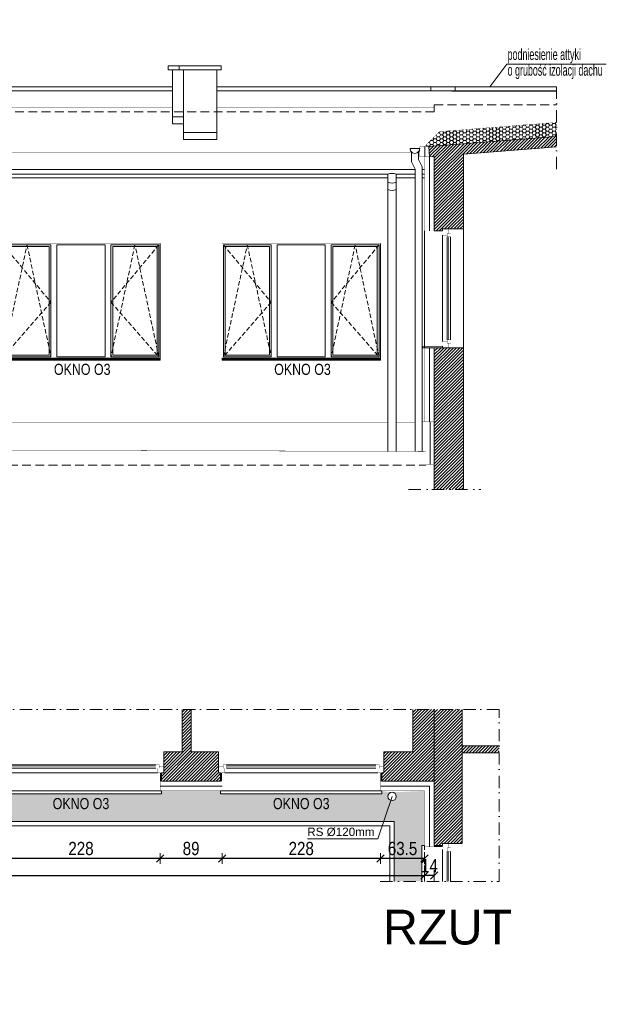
# Model space of a CAD drawing. Header units: millimetres. Extents: x 18880 to 99371, y -5529 to 27899.
# Tile 29 of 158: x 23672 to 24516, y 5982 to 7398. Entities that reach past the tile are written whole.
import ezdxf

# ---------------------------------------------------------------- set-up
doc = ezdxf.new("R2010")
doc.units = ezdxf.units.MM
doc.set_wipeout_variables(frame=1)
doc.linetypes.add('DASHED', pattern=[19.05, 12.7, -6.35])
doc.linetypes.add('Kropki i Kreski', pattern=[335.138881, 176.388884, -88.194442, 0, -70.555556])
for name, color, linetype, lineweight in [('AA_HATCH', 252, 'Continuous', 0), ('AA_IZOLACJA', 251, 'Continuous', 0), ('AA_OPIS', 2, 'Continuous', 0), ('AA_WIDOK', 254, 'Continuous', 0), ('AP wymiary', 40, 'Continuous', 0), ('K_SCIANY', 90, 'Continuous', 20)]:
    doc.layers.add(name, color=color, linetype=linetype, lineweight=lineweight)
doc.layers.add('Okna ArchiCADa', color=7, linetype='Continuous')
doc.styles.add('1', font='ARIALN.TTF')
doc.styles.add('ARIAL', font='arial.ttf')
doc.styles.add('DIM07', font='romans.shx', dxfattribs={"width": 0.7})
doc.linetypes.add('STYROPIAN', pattern='A,0.000141,[1,styropian.shx,S=1,R=0,X=0,Y=0],-14.102004', length=14.102145)
doc.dimstyles.new('1_50', dxfattribs={"dimscale": 10, "dimtxt": 1.9, "dimasz": 0.005, "dimexe": 0, "dimexo": 0, "dimgap": 0.45, "dimtad": 1, "dimdec": 4, "dimrnd": 0.5, "dimdsep": 46, "dimtxsty": '1', "dimblk1": 'DIM01', "dimblk2": 'DIM01', "dimsah": 1, "dimcen": 2, "dimdle": 25, "dimse1": 1, "dimse2": 1, "dimclrd": 1, "dimclrt": 2, "dimadec": 0, "dimazin": 0, "dimtfac": 0.66665, "dimtdec": 4, "dimtix": 1, "dimtmove": 0, "dimatfit": 3, "dimldrblk": 'DIM01', "dimfxl": 0, "dimtolj": 1, "dimtzin": 0, "dimarcsym": 0})

# ---------------------------------------------------------------- blocks, each defined once
blk = doc.blocks.new('O1 rozwierane 12_74')
at = {"layer": 'AA_WIDOK', "color": 4}
blk.add_lwpolyline([(1160, 260), (1160, 300), (-1160, 300), (-1160, 260)], dxfattribs=at)
at = {"layer": 'AA_WIDOK', "linetype": 'DASHED', "ltscale": 0.5}
blk.add_lwpolyline([(1160, 260), (-1160, 260)], dxfattribs=at)
at = {"layer": 'AA_WIDOK', "color": 4, "const_width": 3}
for points in [[(-1190, -90), (-1190, 0)], [(1190, 0), (1190, -90)]]:
    blk.add_lwpolyline(points, dxfattribs=at)
at = {"color": 4}
blk.add_wipeout([(-1075, -115), (-1075, -65), (-1100, -65), (-1100, 0), (1100, 0), (1100, -65), (1075, -65), (1075, -115)], dxfattribs=at).dxf.layer = 'AA_WIDOK'
at = {"layer": 'AA_IZOLACJA', "linetype": 'STYROPIAN', "ltscale": 0.2}
for points in [[(-1150, 120), (-1150, 0)], [(1150, 120), (1150, 0)]]:
    blk.add_lwpolyline(points, dxfattribs=at)
at = {"layer": 'AA_WIDOK', "const_width": 3}
for points in [[(-1140, 260), (-1140, 0)], [(1140, 260), (1140, 0)]]:
    blk.add_lwpolyline(points, dxfattribs=at)
at = {"layer": 'AA_WIDOK', "color": 4, "const_width": 3}
for points in [[(-1190, 0), (-1100, 0)], [(-1100, 0), (-1100, -65)], [(1100, -65), (1100, 0)], [(1100, 0), (1190, 0)], [(-1125, -90), (-1190, -90)], [(-1100, -65), (-1125, -65)], [(-1125, -65), (-1125, -90)], [(-1125, -65), (-1075, -65)], [(-1125, -115), (-1125, -65)], [(-1075, -115), (-1125, -115)], [(-1075, -65), (-1075, -115)], [(1075, -80), (-1075, -80)], [(1075, -90), (-1075, -90)], [(1075, -100), (-1075, -100)], [(1075, -115), (1075, -65)], [(1075, -65), (1125, -65)], [(1125, -115), (1075, -115)], [(1125, -65), (1100, -65)], [(1125, -90), (1125, -65)], [(1125, -65), (1125, -115)], [(1190, -90), (1125, -90)]]:
    blk.add_lwpolyline(points, dxfattribs=at)
at = {"layer": 'AA_WIDOK', "color": 4}
for points in [[(-1100, 0), (1100, 0)], [(1075, -65), (-1075, -65)], [(1075, -115), (-1075, -115)], [(1075, -115), (-1075, -115)]]:
    blk.add_lwpolyline(points, dxfattribs=at)
blk = doc.blocks.new('ZOL okno O2')
at = {"layer": 'AA_OPIS', "linetype": 'DASHED', "ltscale": 0.5}
for points in [[(22271.1, 7293.8), (22339.9, 7211.3), (22271.1, 7132.8), (22305.5, 7293.8), (22339.9, 7132.8)], [(22495.1, 7293.8), (22426.3, 7211.3), (22495.1, 7132.8), (22460.7, 7293.8), (22426.3, 7132.8)]]:
    blk.add_lwpolyline(points, dxfattribs=at)
at = {"layer": 'AA_WIDOK', "color": 255, "const_width": 0.3}
for points in [[(22269.1, 7130.8), (22269.1, 7295.8)], [(22269.1, 7295.8), (22497.1, 7295.8)], [(22497.1, 7295.8), (22497.1, 7130.8)]]:
    blk.add_lwpolyline(points, dxfattribs=at)
at = {"layer": 'AA_WIDOK'}
for points in [[(22497.1, 7295.8), (22497.1, 7130.2)], [(22271.1, 7132.8), (22271.1, 7293.8)], [(22271.1, 7293.8), (22339.9, 7293.8)], [(22273.6, 7135.3), (22273.6, 7291.3)], [(22273.6, 7291.3), (22337.4, 7291.3)], [(22337.4, 7291.3), (22337.4, 7135.3)], [(22339.9, 7293.8), (22339.9, 7132.8)], [(22348.5, 7132.8), (22348.5, 7293.8)], [(22348.5, 7293.8), (22417.7, 7293.8)], [(22417.7, 7293.8), (22417.7, 7132.8)], [(22426.3, 7132.8), (22426.3, 7293.8)], [(22426.3, 7293.8), (22495.1, 7293.8)], [(22428.8, 7135.3), (22428.8, 7291.3)], [(22428.8, 7291.3), (22492.6, 7291.3)], [(22492.6, 7291.3), (22492.6, 7135.3)], [(22495.1, 7293.8), (22495.1, 7132.8)], [(22339.9, 7132.8), (22271.1, 7132.8)], [(22337.4, 7135.3), (22273.6, 7135.3)], [(22417.7, 7132.8), (22348.5, 7132.8)], [(22495.1, 7132.8), (22426.3, 7132.8)], [(22492.6, 7135.3), (22428.8, 7135.3)], [(22497.1, 7130), (22497.1, 7130.2)]]:
    blk.add_lwpolyline(points, dxfattribs=at)
at = {"layer": 'AA_WIDOK', "color": 4}
for points in [[(22497.1, 7130.8), (22269.1, 7130.8)], [(22269.1, 7128.3), (22269.1, 7130.8)], [(22269.1, 7130.2), (22269.1, 7130)], [(22269.1, 7130), (22497.1, 7130)], [(22269.1, 7128.3), (22497.1, 7128.3)], [(22269.1, 7127.8), (22269.1, 7128.3)], [(22269.1, 7127.8), (22497.1, 7127.8)], [(22497.1, 7128.3), (22497.1, 7130.8)], [(22497.1, 7127.8), (22497.1, 7128.3)]]:
    blk.add_lwpolyline(points, dxfattribs=at)
at = {"layer": 'AA_OPIS', "insert": (22384.9, 7122.8), "char_height": 16, "width": 300, "attachment_point": 2, "style": 'ARIAL'}
blk.add_mtext('{\\W0.8;OKNO O3}', dxfattribs=at)
blk = doc.blocks.new('DIM01')
at = {"color": 2}
blk.add_line((-106, -106), (106, 106), dxfattribs=at)
blk.add_line((0, -150), (0, 150))
blk = doc.blocks.new('*D749')
at = {"layer": 'AP wymiary', "color": 1, "lineweight": -2, "transparency": 16777216}
for p, q in [((24254.9, 6167.3), (24254.8, 6167.3)), ((24268.9, 6167.3), (24254.9, 6167.3)), ((24269, 6167.3), (24269, 6167.3))]:
    blk.add_line(p, q, dxfattribs=at)
at = {"layer": 'Defpoints', "color": 0, "transparency": 16777216}
for p in [(24254.9, 6220.9), (24268.9, 6220.9), (24254.9, 6167.3)]:
    blk.add_point(p, dxfattribs=at)
at = {"layer": 'AP wymiary', "color": 1, "lineweight": -2, "transparency": 16777216, "xscale": 0.05, "yscale": 0.05, "zscale": 0.05}
blk.add_blockref('DIM01', (24254.9, 6167.3), dxfattribs=at)
at = {"layer": 'AP wymiary', "color": 1, "lineweight": -2, "transparency": 16777216, "xscale": 0.05, "yscale": 0.05, "zscale": 0.05, "rotation": 180}
blk.add_blockref('DIM01', (24268.9, 6167.3), dxfattribs=at)
at = {"layer": 'AP wymiary', "color": 2, "transparency": 16777216, "insert": (24261.9, 6181.3), "char_height": 19, "attachment_point": 5, "style": '1'}
blk.add_mtext('\\A1;14', dxfattribs=at)
blk = doc.blocks.new('*D750')
at = {"layer": 'AP wymiary', "color": 1, "lineweight": -2, "transparency": 16777216}
blk.add_line((24254.9, 6191.8), (24191.5, 6191.8), dxfattribs=at)
at = {"layer": 'Defpoints', "color": 0, "transparency": 16777216}
for p in [(24191.4, 6296), (24254.9, 6220.9), (24191.4, 6191.8)]:
    blk.add_point(p, dxfattribs=at)
at = {"layer": 'AP wymiary', "color": 1, "lineweight": -2, "transparency": 16777216, "xscale": 0.05, "yscale": 0.05, "zscale": 0.05, "rotation": 180}
blk.add_blockref('DIM01', (24191.4, 6191.8), dxfattribs=at)
at = {"layer": 'AP wymiary', "color": 1, "lineweight": -2, "transparency": 16777216, "xscale": 0.05, "yscale": 0.05, "zscale": 0.05}
blk.add_blockref('DIM01', (24254.9, 6191.8), dxfattribs=at)
at = {"layer": 'AP wymiary', "color": 2, "transparency": 16777216, "insert": (24223.2, 6206), "char_height": 19, "attachment_point": 5, "style": '1'}
blk.add_mtext('\\A1;63.5', dxfattribs=at)
blk = doc.blocks.new('*D671')
at = {"layer": 'AP wymiary', "color": 1, "lineweight": -2, "transparency": 16777216}
blk.add_line((24191.4, 6191.8), (23963.5, 6191.8), dxfattribs=at)
at = {"layer": 'Defpoints', "color": 0, "transparency": 16777216}
for p in [(23963.4, 6298.9), (24191.4, 6296), (23963.4, 6191.8)]:
    blk.add_point(p, dxfattribs=at)
at = {"layer": 'AP wymiary', "color": 1, "lineweight": -2, "transparency": 16777216, "xscale": 0.05, "yscale": 0.05, "zscale": 0.05, "rotation": 180}
blk.add_blockref('DIM01', (23963.4, 6191.8), dxfattribs=at)
at = {"layer": 'AP wymiary', "color": 1, "lineweight": -2, "transparency": 16777216, "xscale": 0.05, "yscale": 0.05, "zscale": 0.05}
blk.add_blockref('DIM01', (24191.4, 6191.8), dxfattribs=at)
at = {"layer": 'AP wymiary', "color": 2, "transparency": 16777216, "insert": (24077.4, 6206), "char_height": 19, "attachment_point": 5, "style": '1'}
blk.add_mtext('\\A1;228', dxfattribs=at)
blk = doc.blocks.new('*D672')
at = {"layer": 'AP wymiary', "color": 1, "lineweight": -2, "transparency": 16777216}
blk.add_line((23963.4, 6191.8), (23874.5, 6191.8), dxfattribs=at)
at = {"layer": 'Defpoints', "color": 0, "transparency": 16777216}
for p in [(23874.4, 6296), (23963.4, 6298.9), (23874.4, 6191.8)]:
    blk.add_point(p, dxfattribs=at)
at = {"layer": 'AP wymiary', "color": 1, "lineweight": -2, "transparency": 16777216, "xscale": 0.05, "yscale": 0.05, "zscale": 0.05, "rotation": 180}
blk.add_blockref('DIM01', (23874.4, 6191.8), dxfattribs=at)
at = {"layer": 'AP wymiary', "color": 1, "lineweight": -2, "transparency": 16777216, "xscale": 0.05, "yscale": 0.05, "zscale": 0.05}
blk.add_blockref('DIM01', (23963.4, 6191.8), dxfattribs=at)
at = {"layer": 'AP wymiary', "color": 2, "transparency": 16777216, "insert": (23918.9, 6206), "char_height": 19, "attachment_point": 5, "style": '1'}
blk.add_mtext('\\A1;89', dxfattribs=at)
blk = doc.blocks.new('*D673')
at = {"layer": 'AP wymiary', "color": 1, "lineweight": -2, "transparency": 16777216}
blk.add_line((23874.4, 6191.8), (23646.5, 6191.8), dxfattribs=at)
at = {"layer": 'Defpoints', "color": 0, "transparency": 16777216}
for p in [(23646.4, 6296), (23874.4, 6296), (23646.4, 6191.8)]:
    blk.add_point(p, dxfattribs=at)
at = {"layer": 'AP wymiary', "color": 1, "lineweight": -2, "transparency": 16777216, "xscale": 0.05, "yscale": 0.05, "zscale": 0.05, "rotation": 180}
blk.add_blockref('DIM01', (23646.4, 6191.8), dxfattribs=at)
at = {"layer": 'AP wymiary', "color": 1, "lineweight": -2, "transparency": 16777216, "xscale": 0.05, "yscale": 0.05, "zscale": 0.05}
blk.add_blockref('DIM01', (23874.4, 6191.8), dxfattribs=at)
at = {"layer": 'AP wymiary', "color": 2, "transparency": 16777216, "insert": (23760.4, 6206), "char_height": 19, "attachment_point": 5, "style": '1'}
blk.add_mtext('\\A1;228', dxfattribs=at)
blk = doc.blocks.new('*D698')
at = {"layer": 'AP wymiary', "color": 1, "lineweight": -2, "transparency": 16777216}
blk.add_line((19281, 6167.3), (24254.9, 6167.3), dxfattribs=at)
at = {"layer": 'Defpoints', "color": 0, "transparency": 16777216}
for p in [(24254.9, 6217.7), (19280.9, 6171.2), (24254.9, 6167.3)]:
    blk.add_point(p, dxfattribs=at)
at = {"layer": 'AP wymiary', "color": 1, "lineweight": -2, "transparency": 16777216, "xscale": 0.05, "yscale": 0.05, "zscale": 0.05, "rotation": 180}
blk.add_blockref('DIM01', (19280.9, 6167.3), dxfattribs=at)
at = {"layer": 'AP wymiary', "color": 1, "lineweight": -2, "transparency": 16777216, "xscale": 0.05, "yscale": 0.05, "zscale": 0.05}
blk.add_blockref('DIM01', (24254.9, 6167.3), dxfattribs=at)
at = {"layer": 'AP wymiary', "color": 2, "transparency": 16777216, "insert": (21767.9, 6181.5), "char_height": 19, "attachment_point": 5, "style": '1'}
blk.add_mtext('\\A1;4974', dxfattribs=at)

msp = doc.modelspace()

# ---------------------------------------------------------------- hatches: boundary and pattern name
at = {"layer": 'AA_HATCH'}
h = msp.add_hatch(dxfattribs=at)
h.set_pattern_fill('HONEY', color=256)
h.set_pattern_definition([(0, (-3516.197, -1566.0877), (4.7625, 2.74963064), [3.175, -6.35]), (120, (-3516.197, -1566.0877), (-4.7625, 2.74963066), [3.175, -6.35]), (60, (-3516.197, -1566.0877), (1e-08, 5.4992613), [-6.35, 3.175])])
h.paths.add_polyline_path([(24444.91864, 7250.59127), (24276.18111, 7237.31238), (24254.93442, 7216.06569), (24260.93442, 7216.06569), (24444.91864, 7230.54443)])
h = msp.add_hatch(dxfattribs=at)
h.set_pattern_fill('ANSI31', color=256)
h.set_pattern_definition([(45, (-3516.197, -1587.671), (-2.24506403, 2.24506403), [])])
h.paths.add_polyline_path([(24310.93442, 7204.76277), (24444.91864, 7215.48151), (24444.91864, 7230.52944), (24260.93442, 7216.0507), (24262.1306, 7201.09847), (24268.93442, 7201.40277), (24268.93442, 7094.45538), (24280.93442, 7094.45538), (24280.93442, 7097.45538), (24310.93442, 7097.45538)])
h.paths.add_polyline_path([(24310.93442, 6926.45538), (24268.93442, 6926.45538), (24268.93442, 6722.41944), (24310.93442, 6722.41944)])
h = msp.add_hatch(dxfattribs=at)
h.set_pattern_fill('ANSI31', color=256)
h.set_pattern_definition([(45, (-97.541, 354.6473), (-2.24506403, 2.24506403), [])])
h.paths.add_polyline_path([(24362.26796, 6353.95839), (24308.93442, 6353.95839), (24308.93442, 6343.95839), (24362.26796, 6343.95839)])
h.paths.add_polyline_path([(24308.93442, 6406.09797), (24268.93442, 6406.09797), (24268.93442, 6302.95839), (24268.93442, 6210.45839), (24280.93442, 6210.45839), (24280.93442, 6213.45839), (24289.93442, 6213.45839), (24308.93442, 6213.45839), (24308.93442, 6302.95839)])
h.paths.add_polyline_path([(24268.93442, 6406.09797), (24237.93442, 6406.09797), (24237.93442, 6344.95839), (24196.43442, 6344.95839), (24196.43442, 6323.95839), (24196.43442, 6314.95839), (24193.43442, 6314.95839), (24193.43442, 6302.95839), (24268.93442, 6302.95839)])
h.paths.add_polyline_path([(23958.43442, 6344.95839), (23918.93442, 6344.95839), (23918.93442, 6406.09797), (23905.93442, 6406.09797), (23905.93442, 6344.95839), (23879.43442, 6344.95839), (23879.43442, 6323.95839), (23879.43442, 6314.95839), (23876.43442, 6314.95839), (23876.43442, 6302.95839), (23961.43442, 6302.95839), (23961.43442, 6314.95839), (23958.43442, 6314.95839), (23958.43442, 6323.95839)])

# ---------------------------------------------------------------- linework, layer by layer
for points in [[(19833.42438, 6244.95839), (24210.93442, 6244.95839), (24210.93442, 6158.67273)], [(19834.90747, 6238.95839), (24204.93442, 6238.95839), (24204.93442, 6158.67273)]]:
    msp.add_lwpolyline(points, dxfattribs=at)
at = {"layer": 'AA_IZOLACJA', "linetype": 'STYROPIAN'}
msp.add_lwpolyline([(24255.1306, 7201.1077), (24255.1306, 7216.06569)], dxfattribs=at)
at = {"layer": 'AA_IZOLACJA', "linetype": 'STYROPIAN', "ltscale": 1.4}
for points in [[(24261.93442, 7094.45538), (24261.93442, 7201.09847)], [(24261.93442, 6819.91944), (24261.93442, 6926.45538)]]:
    msp.add_lwpolyline(points, dxfattribs=at)
at = {"layer": 'AA_IZOLACJA', "linetype": 'STYROPIAN', "ltscale": 1.2}
msp.add_lwpolyline([(24262.93442, 6758.41944), (24262.93442, 6819.91944)], dxfattribs=at)
at = {"layer": 'AA_IZOLACJA', "linetype": 'STYROPIAN', "ltscale": 0.2}
msp.add_lwpolyline([(24268.93442, 6209.45839), (24280.93442, 6209.45839)], dxfattribs=at)
at = {"layer": 'AA_OPIS'}
msp.add_lwpolyline([(24349.04036, 7302.01777), (24373.19944, 7334.48072), (24516.4542, 7334.48072)], dxfattribs=at)
at = {"layer": 'AA_OPIS', "linetype": 'Kropki i Kreski', "ltscale": 0.1}
for points in [[(24444.91864, 7183.49277), (24444.91864, 7304.99438)], [(24231.93442, 6722.41944), (24335.93442, 6722.41944)]]:
    msp.add_lwpolyline(points, dxfattribs=at)
at = {"layer": 'AA_WIDOK'}
for points in [[(23901.93442, 7326.04582), (23885.93442, 7326.04582), (23885.93442, 7332.04582), (23901.93442, 7332.04582)], [(23901.93442, 7326.04582), (23961.93442, 7326.04582), (23961.93442, 7332.04582), (23901.93442, 7332.04582)]]:
    msp.add_lwpolyline(points, close=True, dxfattribs=at)
for points in [[(23891.93442, 7248.76045), (23891.93442, 7326.04582)], [(23907.93442, 7226.08305), (23907.93442, 7326.04582)], [(23955.93442, 7226.08305), (23955.93442, 7326.04582)], [(23891.93442, 7258.76045), (23907.93442, 7258.76045)], [(23891.93442, 7248.76045), (23907.93442, 7248.76045)], [(23955.93442, 7236.08305), (23907.93442, 7236.08305)], [(23955.93442, 7226.08305), (23907.93442, 7226.08305)], [(22898.07079, 7171.09847), (24202.10121, 7171.09847)], [(24202.10121, 7171.00277), (22898.07079, 7171.00277)], [(24214.10121, 7171.09847), (24241.38181, 7171.09847)], [(24241.38181, 7171.00277), (24214.10121, 7171.00277)], [(24251.38181, 7171.09847), (24254.93442, 7171.09847)], [(24254.93442, 7171.00277), (24251.38181, 7171.00277)], [(24310.93442, 7097.45538), (24310.93442, 6926.45538)], [(24254.93442, 7094.45538), (24254.93442, 6926.45538)]]:
    msp.add_lwpolyline(points, dxfattribs=at)
at = {"layer": 'AA_WIDOK', "color": 4}
for points in [[(23233.93442, 7302.01777), (23891.93442, 7302.01777)], [(23891.93442, 7296.01777), (23233.93442, 7296.01777)], [(23955.93442, 7302.01777), (24263.93442, 7302.01777)], [(24263.93442, 7296.01777), (23955.93442, 7296.01777)], [(24263.93442, 7302.01777), (24298.93442, 7302.01777)], [(24263.93442, 7296.01777), (24263.93442, 7302.01777)], [(24263.93442, 7296.01777), (24298.93442, 7296.01777)], [(24298.93442, 7296.01777), (24298.93442, 7302.01777)], [(24298.93442, 7302.01777), (24444.91864, 7302.01777)], [(24298.93442, 7296.01777), (24444.91864, 7296.01777)], [(24234.87224, 7209.51777), (24233.93442, 7213.01777)], [(24233.93442, 7213.01777), (24240.93442, 7213.01777)], [(24240.93442, 7213.01777), (24247.93442, 7213.01777)], [(24247.93442, 7213.01777), (24246.9966, 7209.51777)], [(24237.43442, 7206.95559), (24234.87224, 7209.51777)], [(24235.93442, 7208.45559), (24235.93442, 7194.15499)], [(24240.93442, 7206.01777), (24237.43442, 7206.95559)], [(24244.43442, 7206.95559), (24240.93442, 7206.01777)], [(24246.9966, 7209.51777), (24244.43442, 7206.95559)], [(24245.93442, 7208.45559), (24245.93442, 7197.29752)], [(24245.93442, 7197.29752), (24251.38181, 7186.61836)], [(24241.38181, 7183.01777), (19301.93442, 7183.01777)], [(24235.93442, 7194.15499), (24241.38181, 7183.47583)], [(24241.38181, 7183.47583), (24241.38181, 6777.45538)], [(24251.38181, 7186.61836), (24251.38181, 6777.45538)], [(24254.93442, 7183.01777), (24251.38181, 7183.01777)], [(24202.10121, 7176.01777), (22898.07079, 7176.01777)], [(24202.10121, 7176.01777), (24202.10121, 6777.45538)], [(24241.38181, 7176.01777), (24214.10121, 7176.01777)], [(24214.10121, 7176.01777), (24214.10121, 6777.45538)], [(24254.93442, 7176.01777), (24251.38181, 7176.01777)], [(24254.93442, 6210.45839), (24250.93442, 6210.45839), (24250.93442, 6158.67273)], [(24280.93442, 6158.67273), (24280.93442, 6204.45839)], [(24287.43442, 6201.95839), (24287.43442, 6158.67273)], [(24292.43442, 6201.95839), (24292.43442, 6158.67273)], [(24292.43442, 6201.95839), (24292.43442, 6158.67273)]]:
    msp.add_lwpolyline(points, dxfattribs=at)
at = {"layer": 'AA_WIDOK', "color": 9, "const_width": 0.3}
for points in [[(24444.91864, 7294.7307), (24293.93442, 7294.7307)], [(23891.93442, 7272.01777), (23233.93442, 7272.01777)], [(24268.93442, 7272.01777), (23955.93442, 7272.01777)], [(24276.18111, 7237.31238), (24444.91864, 7250.59127)], [(24254.93442, 7216.06569), (24276.18111, 7237.31238)], [(24262.1306, 7201.09847), (24248.1306, 7201.09847), (24248.1306, 7216.06569)], [(24260.93442, 7216.0507), (24248.1306, 7216.0507)], [(21563.93442, 7207.31238), (24235.93442, 7207.31238)], [(24268.93442, 7094.45538), (24254.93442, 7094.45538), (24254.93442, 7201.09847)], [(19287.73824, 7186.06569), (24240.06073, 7186.06569)], [(24251.38181, 7186.06569), (24254.93442, 7186.06569)], [(24268.93442, 6819.91944), (24254.93442, 6819.91944), (24254.93442, 6926.45538)]]:
    msp.add_lwpolyline(points, dxfattribs=at)
at = {"layer": 'AA_WIDOK', "color": 8, "linetype": 'DASHED'}
for points in [[(24268.93442, 7276.01777), (24268.93442, 7266.01777), (19159.74106, 7266.01777)], [(24268.93442, 7276.01777), (24444.91864, 7276.01777)], [(19560.93442, 6788.75031), (19560.93442, 6757.45538), (24256.93442, 6757.41944)]]:
    msp.add_lwpolyline(points, dxfattribs=at)
at = {"layer": 'AA_WIDOK', "color": 4}
for points in [[(24214.10121, 7176.01777, 0.2262302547), (24202.10121, 7176.01777, -1)], [(24214.10121, 7164.68356, -0.2262302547), (24202.10121, 7164.68356, 1)], [(24214.10121, 7154.00441, -0.2262302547), (24202.10121, 7154.00441, 1)]]:
    msp.add_lwpolyline(points, format="xyb", dxfattribs=at)
at = {"layer": 'AA_WIDOK', "color": 4, "const_width": 0.3}
for points in [[(24280.93442, 7097.45538), (24289.93442, 7097.45538)], [(24289.93442, 6926.45538), (24280.93442, 6926.45538)], [(24280.93442, 6204.45839), (24280.93442, 6213.45839)], [(24280.93442, 6213.45839), (24289.93442, 6213.45839)], [(24287.43442, 6204.45839), (24280.93442, 6204.45839)], [(24289.93442, 6206.95839), (24287.43442, 6206.95839)], [(24287.43442, 6206.95839), (24287.43442, 6204.45839)], [(24287.43442, 6201.95839), (24287.43442, 6206.95839)], [(24287.43442, 6206.95839), (24292.43442, 6206.95839)], [(24289.93442, 6213.45839), (24289.93442, 6206.95839)], [(24292.43442, 6206.95839), (24292.43442, 6201.95839)], [(24292.43442, 6201.95839), (24287.43442, 6201.95839)], [(24288.93442, 6201.95839), (24288.93442, 6158.67273)], [(24289.93442, 6201.95839), (24289.93442, 6158.67273)], [(24290.93442, 6201.95839), (24290.93442, 6158.67273)]]:
    msp.add_lwpolyline(points, dxfattribs=at)
at = {"layer": 'AA_WIDOK'}
for points, const_width in [([(24202.10121, 6818.95538), (22898.07079, 6818.95538)], 0.5), ([(24241.38181, 6818.95538), (24214.10121, 6818.95538)], 0.5), ([(24258.93442, 6819.95538), (24251.38181, 6819.95538)], 0.5), ([(24254.93442, 6208.45839), (24280.93442, 6208.45839)], 0.3)]:
    msp.add_lwpolyline(points, dxfattribs=dict(at, const_width=const_width))
at = {"layer": 'AA_WIDOK', "color": 9}
msp.add_lwpolyline([(24256.93442, 6819.91944, 0.3, 0.3, 0), (24256.93442, 6758.41944, 0.3, 0.3, 0), (24268.93442, 6758.41944, 0, 0, 0)], format="xyseb", dxfattribs=at)
at = {"layer": 'AA_WIDOK', "color": 3, "const_width": 0.5}
msp.add_lwpolyline([(19565.86693, 6788.75031), (24256.93442, 6777.45538)], dxfattribs=at)
at = {"layer": 'AA_WIDOK', "linetype": 'DASHED', "ltscale": 0.5}
msp.add_lwpolyline([(24254.93442, 6210.45839), (24254.93442, 6158.67273)], dxfattribs=at)
at = {"layer": 'K_SCIANY'}
for points in [[(24260.93442, 7216.06569), (24444.91864, 7230.54443)], [(24260.93442, 7216.0507), (24444.91864, 7230.52944)], [(24310.93442, 7204.76277), (24310.93442, 7097.45538), (24280.93442, 7097.45538), (24280.93442, 7094.45538), (24268.93442, 7094.45538), (24268.93442, 7201.40277), (24262.1306, 7201.09847), (24260.93442, 7216.0507)], [(24444.91864, 7215.48151), (24310.93442, 7204.76277)], [(24268.93442, 6722.41944), (24268.93442, 6926.45538)], [(24268.93442, 6926.45538), (24310.93442, 6926.45538)], [(24268.93442, 6926.45538), (24310.93442, 6926.45538)], [(24310.93442, 6926.45538), (24310.93442, 6722.41944)], [(23905.93442, 6406.09797), (23905.93442, 6344.95839), (23879.43442, 6344.95839), (23879.43442, 6323.95839), (23879.43442, 6314.95839), (23876.43442, 6314.95839), (23876.43442, 6302.95839), (23961.43442, 6302.95839), (23961.43442, 6314.95839), (23958.43442, 6314.95839), (23958.43442, 6323.95839), (23958.43442, 6344.95839), (23918.93442, 6344.95839), (23918.93442, 6406.09797)], [(24237.93442, 6406.09797), (24237.93442, 6344.95839), (24196.43442, 6344.95839), (24196.43442, 6323.95839), (24196.43442, 6314.95839), (24193.43442, 6314.95839), (24193.43442, 6302.95839), (24268.93442, 6302.95839)], [(24268.93442, 6302.95839), (24268.93442, 6406.09797)], [(24308.93442, 6302.95839), (24308.93442, 6406.09797)], [(24362.26796, 6353.95839), (24308.93442, 6353.95839)], [(24308.93442, 6343.95839), (24362.26796, 6343.95839)], [(24268.93442, 6302.95839), (24268.93442, 6210.45839), (24280.93442, 6210.45839), (24280.93442, 6213.45839), (24289.93442, 6213.45839), (24308.93442, 6213.45839), (24308.93442, 6302.95839)]]:
    msp.add_lwpolyline(points, dxfattribs=at)
msp.add_lwpolyline([(24251.93442, 6926.45538), (24280.93442, 6926.45538), (24280.93442, 6928.95538), (24251.93442, 6928.16926)], close=True, dxfattribs=at)

# ---------------------------------------------------------------- block references
for p in [(1377.30309, -219.37679), (1694.30309, -219.37679)]:
    msp.add_blockref('ZOL okno O2', p)

# ---------------------------------------------------------------- texts
at = {"layer": 'AA_OPIS', "insert": (24374.3627, 7313.0179), "char_height": 16, "width": 151.2593731, "attachment_point": 7, "line_spacing_factor": 0.85, "style": 'DIM07'}
msp.add_mtext('{\\fArial Narrow|b0|i0|c238|p34;podniesienie attyki\\Po grubość izolacji dachu}', dxfattribs=at)
at = {"layer": 'AA_OPIS', "style": 'ARIAL'}
for s, insert, char_height, width, attachment_point in [('RS %%C120mm', (24182.94885, 6236.11025), 12, 1647.7118816, 3), ('\\A1;\\pxql;{\\fArial|b0|i0|c238|p38;RZUT}', (24194.86876, 6118.04342), 50, 5325.4238542, 1)]:
    msp.add_mtext(s, dxfattribs=dict(at, insert=insert, char_height=char_height, width=width, attachment_point=attachment_point))

# ---------------------------------------------------------------- dimensions: what is measured, and where the dimension line sits
at = {"layer": 'AP wymiary'}
for p1, p2, picture, middle in [((24268.93442, 6220.86567), (24254.93442, 6220.86567), '*D749', (24261.93442, 6181.31923)), ((19280.93442, 6171.15293), (24254.93442, 6217.73211), '*D698', (21767.93442, 6181.48124))]:
    dim = msp.add_linear_dim(base=(24254.93442, 6167.28035), p1=p1, p2=p2, dimstyle='1_50', dxfattribs=at)
    dim.commit()
    dim.dimension.update_dxf_attribs({"geometry": picture, "text_midpoint": middle})

# ---------------------------------------------------------------- next in the draw order: block references
at = {"layer": 'Okna ArchiCADa', "linetype": 'Continuous', "xscale": 0.1, "yscale": 0.1, "zscale": 0.1, "rotation": 180}
for p in [(23760.43442, 6314.95839), (24077.43442, 6314.95839)]:
    msp.add_blockref('O1 rozwierane 12_74', p, dxfattribs=at)

# ---------------------------------------------------------------- next in the draw order: wipeouts: each hides what was drawn before it
at = {"color": 4}
msp.add_wipeout([(24292.43442, 6937.95538), (24287.43442, 6937.95538), (24287.43442, 6935.45538), (24280.93442, 6935.45538), (24280.93442, 7088.45538), (24287.43442, 7088.45538), (24287.43442, 7085.95538), (24292.43442, 7085.95538)], dxfattribs=at).dxf.layer = 'AA_WIDOK'

# ---------------------------------------------------------------- next in the draw order: hatches: boundary and pattern name
at = {"layer": 'AA_HATCH'}
h = msp.add_hatch(dxfattribs=at)
h.set_pattern_fill('AR-CONC', color=256, scale=0.1)
h.set_pattern_definition([(50, (-97.541, 354.647), (18.218467, -1.593909), [1.905, -20.955]), (355, (-97.541, 354.647), (-3.524342, 19.105685), [1.524, -16.764058]), (100.451445, (-96.023, 354.514), (14.694125, 17.511775), [1.619001, -17.809024]), (46.1842, (-97.54, 359.727), (27.107904, -4.204233), [2.8575, -31.4325]), (96.63556, (-95.282, 359.377), (23.740413, 24.742612), [2.428502, -26.71356]), (351.18415, (-97.54, 359.727), (23.740413, 24.742612), [2.285997, -25.145973]), (21, (-95.001, 358.457), (15.161439, -10.22652), [1.905, -20.955]), (326, (-95.001, 358.457), (6.180203, 18.418797), [1.524, -16.764]), (71.451445, (-93.738, 357.605), (21.341642, 8.192277), [1.619001, -17.808994]), (37.5, (-97.541, 354.647), (0.3088603, 8.4555039), [0, -16.5608, 0, -17.018, 0, -16.8275]), (7.5, (-97.541, 354.647), (6.6819663, 10.0180575), [0, -9.7028, 0, -16.1798, 0, -6.4135]), (327.5, (-103.205, 354.647), (13.5590595, -0.5728744), [0, -6.35, 0, -19.812, 0, -26.289]), (317.5, (-105.745, 354.647), (14.812918, 2.542649), [0, -8.255, 0, -13.1572, 0, -18.669])])
h.paths.add_polyline_path([(20346.12068, 6275.27324, -0.5130675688), (20338.2026, 6280.95839, -0.4142135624), (20344.2026, 6286.95839), (20287.43442, 6288.89033), (20287.43442, 6284.95839), (20055.43442, 6284.95839), (20055.43442, 6288.95839), (19931.93442, 6288.95839), (19931.93442, 6284.95839), (19828.90365, 6284.95839, 0.0563298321), (19833.42438, 6244.95839), (20356.34842, 6244.95839)])
h.paths.add_polyline_path([(21606.4693, 6275.27324, -0.5130675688), (21598.55122, 6280.95839, -0.4142135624), (21604.55122, 6286.95839), (21474.93442, 6288.928), (21474.93442, 6284.95839), (21157.93442, 6284.95839), (21157.93442, 6288.95839), (21060.93442, 6288.95839), (21060.93442, 6284.95839), (20743.93442, 6284.95839), (20743.93442, 6288.95839), (20698.93442, 6288.95839), (20698.93442, 6284.95839), (20381.93442, 6284.95839), (20381.93442, 6288.95839), (20344.2026, 6286.95839, -0.4142135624), (20350.2026, 6280.95839, -0.3218180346), (20346.12068, 6275.27324), (20356.34842, 6244.95839), (21616.69704, 6244.95839)])
h.paths.add_polyline_path([(22893.98886, 6275.27324, -0.5130675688), (22886.07079, 6280.95839, -0.4142135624), (22892.07079, 6286.95839), (22825.43442, 6288.90011), (22825.43442, 6284.95839), (22593.43442, 6284.95839), (22593.43442, 6288.95839), (22502.93442, 6288.95839), (22502.93442, 6284.95839), (22185.93442, 6284.95839), (22185.93442, 6288.95839), (22091.93442, 6288.95839), (22091.93442, 6284.95839), (21713.93442, 6284.95839), (21713.93442, 6288.95839), (21604.55122, 6286.95839, -0.4142135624), (21610.55122, 6280.95839, -0.3218180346), (21606.4693, 6275.27324), (21616.69704, 6244.95839), (22904.2166, 6244.95839)])
h.paths.add_polyline_path([(24206.18314, 6275.27324, -0.3218180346), (24202.10121, 6280.95839, -0.4142135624), (24208.10121, 6286.95839), (24193.43442, 6288.71839), (24193.43442, 6284.95839), (23961.43442, 6284.95839), (23961.43442, 6288.95839), (23876.43442, 6288.95839), (23876.43442, 6284.95839), (23644.43442, 6284.95839), (23644.43442, 6288.95839), (23498.43442, 6288.95839), (23498.43442, 6284.95839), (23266.43442, 6284.95839), (23266.43442, 6288.95839), (23149.43442, 6288.95839), (23149.43442, 6284.95839), (22917.43442, 6284.95839), (22917.43442, 6288.95839), (22892.07079, 6286.95839, -0.4142135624), (22898.07079, 6280.95839, -0.3218180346), (22893.98886, 6275.27324), (22904.2166, 6244.95839), (24195.9554, 6244.95839)])
h.paths.add_polyline_path([(24254.93442, 6288.95839), (24208.10121, 6286.95839, -0.4142135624), (24214.10121, 6280.95839, -0.5130675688), (24206.18314, 6275.27324), (24195.9554, 6244.95839), (24210.93442, 6244.95839), (24210.93442, 6158.67273), (24250.93442, 6158.67273), (24250.93442, 6210.45839), (24254.93442, 6210.45839)])
h.paths.add_polyline_path([(20126.66825, 6253.72632), (20216.1482, 6253.72632), (20216.1482, 6286.69767), (20126.66825, 6286.69767)], flags=24)
h.paths.add_polyline_path([(21271.73374, 6249.72632), (21361.21368, 6249.72632), (21361.21368, 6282.69767), (21271.73374, 6282.69767)], flags=24)
h.paths.add_polyline_path([(20857.73374, 6249.72632), (20947.21368, 6249.72632), (20947.21368, 6282.69767), (20857.73374, 6282.69767)], flags=24)
h.paths.add_polyline_path([(20495.73374, 6249.72632), (20585.21368, 6249.72632), (20585.21368, 6282.69767), (20495.73374, 6282.69767)], flags=24)
h.paths.add_polyline_path([(22299.73374, 6249.72632), (22389.21368, 6249.72632), (22389.21368, 6282.69767), (22299.73374, 6282.69767)], flags=24)
h.paths.add_polyline_path([(21859.40372, 6253.72632), (21948.88367, 6253.72632), (21948.88367, 6286.69767), (21859.40372, 6286.69767)], flags=24)
h.paths.add_polyline_path([(22664.66825, 6253.72632), (22754.1482, 6253.72632), (22754.1482, 6286.69767), (22664.66825, 6286.69767)], flags=24)
h.paths.add_polyline_path([(24032.66825, 6253.72632), (24122.1482, 6253.72632), (24122.1482, 6286.69767), (24032.66825, 6286.69767)], flags=24)
h.paths.add_polyline_path([(23715.66825, 6253.72632), (23805.1482, 6253.72632), (23805.1482, 6286.69767), (23715.66825, 6286.69767)], flags=24)
h.paths.add_polyline_path([(23337.66825, 6253.72632), (23427.1482, 6253.72632), (23427.1482, 6286.69767), (23337.66825, 6286.69767)], flags=24)
h.paths.add_polyline_path([(22988.66825, 6253.72632), (23078.1482, 6253.72632), (23078.1482, 6286.69767), (22988.66825, 6286.69767)], flags=24)

# ---------------------------------------------------------------- next in the draw order: linework, layer by layer
at = {"layer": 'AA_IZOLACJA', "linetype": 'STYROPIAN', "ltscale": 1.4}
for points in [[(23874.43442, 6295.95839), (23963.43442, 6295.95839)], [(24191.43442, 6295.95839), (24261.93442, 6295.95839), (24261.93442, 6208.45839)]]:
    msp.add_lwpolyline(points, dxfattribs=at)
at = {"layer": 'AA_OPIS', "linetype": 'Kropki i Kreski', "ltscale": 0.1}
msp.add_lwpolyline([(24190.92911, 6158.67273), (24362.26796, 6158.67273), (24362.26796, 6406.09797), (19678.74055, 6406.09797), (19678.74055, 6671.49702), (19160.57867, 6671.49702), (19160.57867, 5981.99764), (19331.53444, 5981.99764)], dxfattribs=at)
at = {"layer": 'AA_OPIS', "linetype": 'Continuous'}
msp.add_lwpolyline([(24208.10121, 6280.95839), (24187.61575, 6220.23977), (24086.6145, 6220.23977)], dxfattribs=at)
at = {"layer": 'AA_WIDOK', "color": 4, "const_width": 0.3}
for points in [[(24280.93442, 7088.45538), (24280.93442, 7097.45538)], [(24289.93442, 7097.45538), (24289.93442, 7090.95538)], [(24287.43442, 7088.45538), (24280.93442, 7088.45538)], [(24289.93442, 7090.95538), (24287.43442, 7090.95538)], [(24287.43442, 7090.95538), (24287.43442, 7088.45538)], [(24287.43442, 7085.95538), (24287.43442, 7090.95538)], [(24287.43442, 7090.95538), (24292.43442, 7090.95538)], [(24292.43442, 7085.95538), (24287.43442, 7085.95538)], [(24288.93442, 7085.95538), (24288.93442, 6937.95538)], [(24289.93442, 7085.95538), (24289.93442, 6937.95538)], [(24290.93442, 7085.95538), (24290.93442, 6937.95538)], [(24292.43442, 7090.95538), (24292.43442, 7085.95538)], [(24280.93442, 6926.45538), (24280.93442, 6935.45538)], [(24280.93442, 6935.45538), (24287.43442, 6935.45538)], [(24287.43442, 6932.95538), (24287.43442, 6937.95538)], [(24287.43442, 6937.95538), (24292.43442, 6937.95538)], [(24287.43442, 6935.45538), (24287.43442, 6932.95538)], [(24287.43442, 6932.95538), (24289.93442, 6932.95538)], [(24292.43442, 6932.95538), (24287.43442, 6932.95538)], [(24289.93442, 6932.95538), (24289.93442, 6926.45538)], [(24292.43442, 6937.95538), (24292.43442, 6932.95538)]]:
    msp.add_lwpolyline(points, dxfattribs=at)
at = {"layer": 'AA_WIDOK', "color": 4}
for points in [[(24280.93442, 6935.45538), (24280.93442, 7088.45538)], [(24287.43442, 7085.95538), (24287.43442, 6937.95538)], [(24292.43442, 7085.95538), (24292.43442, 6937.95538)], [(24292.43442, 7085.95538), (24292.43442, 6937.95538)]]:
    msp.add_lwpolyline(points, dxfattribs=at)
at = {"layer": 'AA_WIDOK', "const_width": 0.3}
for points in [[(23874.43442, 6288.95839), (23963.43442, 6288.95839)], [(24191.43442, 6288.95839), (24254.93442, 6288.95839), (24254.93442, 6208.45839)]]:
    msp.add_lwpolyline(points, dxfattribs=at)
at = {"layer": 'AA_WIDOK', "color": 4}
msp.add_circle((24208.10121, 6280.95839), 6, dxfattribs=at)

# ---------------------------------------------------------------- next in the draw order: texts
at = {"layer": 'AA_OPIS', "char_height": 16, "width": 300, "attachment_point": 2, "style": 'ARIAL'}
for insert in [(23760.43442, 6278.74678), (24077.43442, 6278.74678)]:
    msp.add_mtext('{\\W0.8;OKNO O3}', dxfattribs=dict(at, insert=insert))

# ---------------------------------------------------------------- next in the draw order: dimensions: what is measured, and where the dimension line sits
at = {"layer": 'AP wymiary'}
for base, p1, p2, picture, middle in [((23646.43442, 6191.7584), (23874.43442, 6295.95839), (23646.43442, 6295.95839), '*D673', (23760.43442, 6205.95929)), ((23874.43442, 6191.7584), (23963.43442, 6298.87868), (23874.43442, 6295.95839), '*D672', (23918.93442, 6205.95929)), ((23963.43442, 6191.7584), (24191.43442, 6295.95839), (23963.43442, 6298.87868), '*D671', (24077.43442, 6205.95929)), ((24191.43442, 6191.7584), (24254.93442, 6220.86567), (24191.43442, 6295.95839), '*D750', (24223.18442, 6205.95929))]:
    dim = msp.add_linear_dim(base=base, p1=p1, p2=p2, dimstyle='1_50', override={"dimtmove": 1}, dxfattribs=at)
    dim.commit()
    dim.dimension.update_dxf_attribs({"geometry": picture, "text_midpoint": middle})

doc.saveas('drawing.dxf')
